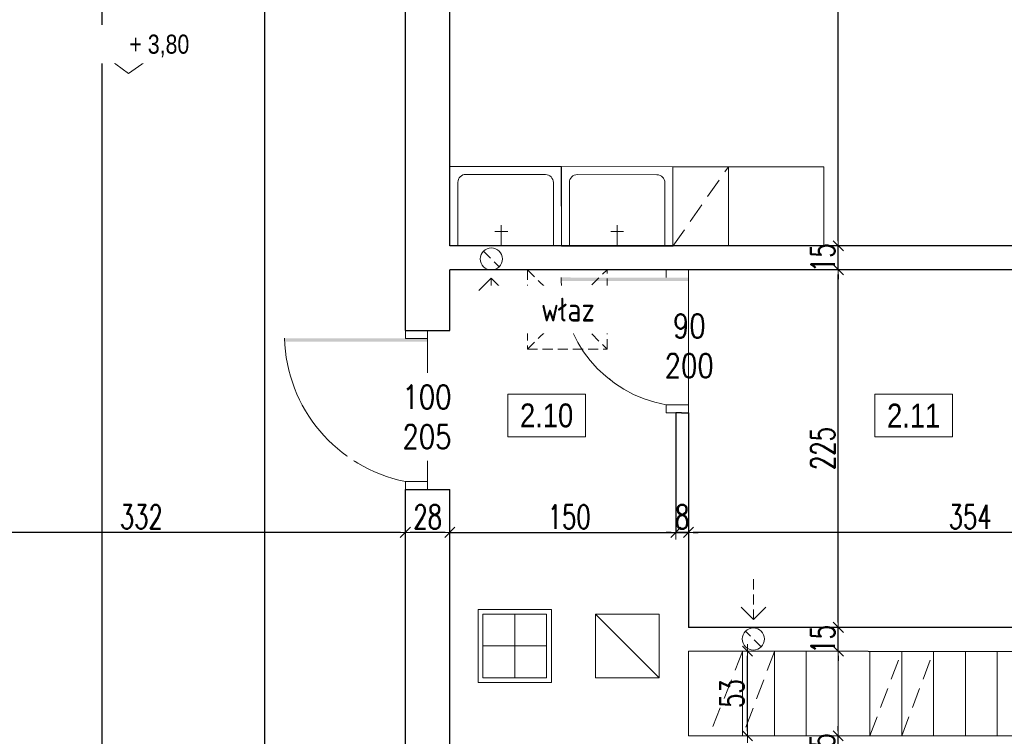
# Model space of a CAD drawing. Header units: millimetres. Extents: x 64838 to 107664, y -36848 to 0.
# Tile 94 of 109: x 90386 to 91005, y -29126 to -28675. Entities that reach past the tile are written whole.
import ezdxf

# ---------------------------------------------------------------- set-up
doc = ezdxf.new("R2010")
doc.units = ezdxf.units.MM
doc.linetypes.add('DASHED', pattern=[19.05, 12.7, -6.35])
doc.linetypes.add('HIDDEN', pattern=[9.525, 6.35, -3.175])
doc.layers.get('Defpoints').update_dxf_attribs({"color": 30})
for name, color, linetype, lineweight in [('J opisy', 7, 'Continuous', 9), ('J stolarka_okna', 144, 'Continuous', 0), ('J wymiary', 1, 'Continuous', 9), ('OPIS', 7, 'Continuous', 5), ('sciany', 252, 'Continuous', 30)]:
    doc.layers.add(name, color=color, linetype=linetype, lineweight=lineweight)
doc.styles.add('ADESK2', font='simplex', dxfattribs={"width": 0.7})
doc.styles.get("Standard").update_dxf_attribs({"font": 'arial.ttf'})
doc.dimstyles.new('1-100', dxfattribs={"dimscale": 1.5, "dimtxt": 10, "dimasz": 2, "dimexe": 1, "dimexo": 1, "dimgap": 1.5, "dimtad": 1, "dimdec": 0, "dimrnd": 0.5, "dimdsep": 46, "dimtxsty": 'ADESK2', "dimblk": 'wymiar', "dimcen": -1, "dimdle": 5, "dimse1": 1, "dimse2": 1, "dimclrd": 256, "dimclre": 256, "dimclrt": 256, "dimadec": 0, "dimazin": 0, "dimtfac": 1, "dimtdec": 0, "dimtix": 1, "dimtmove": 0, "dimatfit": 3, "dimfxl": 20, "dimfxlon": 1, "dimtolj": 1, "dimtzin": 0, "dimarcsym": 0})

# ---------------------------------------------------------------- blocks, each defined once
blk = doc.blocks.new('wymiar')
for p, q in [((1.5, 0), (-1.5, 0)), ((1.06, 1.06), (-1.06, -1.06)), ((0, 1.5), (0, -1.5))]:
    blk.add_line(p, q)
blk = doc.blocks.new('*D1283')
at = {"layer": 'Defpoints', "color": 0, "ltscale": 4}
for p in [(90728.99, -27838.48), (90900.41, -27838.48), (90728.99, -28817.27)]:
    blk.add_point(p, dxfattribs=at)
at = {"layer": 'J wymiary', "lineweight": -2}
blk.add_line((90900.41, -28814.27), (90900.41, -27841.48), dxfattribs=at)
at = {"layer": 'J wymiary', "lineweight": -2, "ltscale": 4, "xscale": 3, "yscale": 3, "zscale": 3}
for p, rotation in [((90900.41, -27838.48), 90), ((90900.41, -28817.27), 270)]:
    blk.add_blockref('wymiar', p, dxfattribs=dict(at, rotation=rotation))
at = {"layer": 'J wymiary', "ltscale": 4, "insert": (90890.66, -28327.88), "char_height": 15, "attachment_point": 5, "rotation": 90, "style": 'ADESK2'}
blk.add_mtext('\\A1;979', dxfattribs=at)
blk = doc.blocks.new('*D1288')
at = {"layer": 'Defpoints', "color": 0, "ltscale": 4}
for p in [(90840.27, -29072.27), (90843.36, -29072.27), (90840.27, -29125.48)]:
    blk.add_point(p, dxfattribs=at)
at = {"layer": 'J wymiary', "lineweight": -2}
blk.add_line((90843.36, -29122.48), (90843.36, -29075.27), dxfattribs=at)
at = {"layer": 'J wymiary', "lineweight": -2, "ltscale": 4, "xscale": 3, "yscale": 3, "zscale": 3}
for p, rotation in [((90843.36, -29072.27), 90), ((90843.36, -29125.48), 270)]:
    blk.add_blockref('wymiar', p, dxfattribs=dict(at, rotation=rotation))
at = {"layer": 'J wymiary', "ltscale": 4, "insert": (90833.61, -29098.88), "char_height": 15, "attachment_point": 5, "rotation": 90, "style": 'ADESK2'}
blk.add_mtext('\\A1;53', dxfattribs=at)
blk = doc.blocks.new('*D1340')
at = {"layer": 'Defpoints', "color": 0, "ltscale": 4}
for p in [(90900.05, -29125.48), (90900.27, -29125.48), (90900.05, -29140.48)]:
    blk.add_point(p, dxfattribs=at)
at = {"layer": 'J wymiary', "lineweight": -2}
for p, q in [((90900.27, -29122.48), (90900.27, -29119.48)), ((90900.27, -29140.48), (90900.27, -29125.48)), ((90900.27, -29143.48), (90900.27, -29146.48))]:
    blk.add_line(p, q, dxfattribs=at)
at = {"layer": 'J wymiary', "lineweight": -2, "ltscale": 4, "xscale": 3, "yscale": 3, "zscale": 3}
for p, rotation in [((90900.27, -29125.48), 270), ((90900.27, -29140.48), 90)]:
    blk.add_blockref('wymiar', p, dxfattribs=dict(at, rotation=rotation))
at = {"layer": 'J wymiary', "ltscale": 4, "insert": (90890.52, -29132.98), "char_height": 15, "attachment_point": 5, "rotation": 90, "style": 'ADESK2'}
blk.add_mtext('\\A1;15', dxfattribs=at)
blk = doc.blocks.new('*D1341')
at = {"layer": 'Defpoints', "color": 0, "ltscale": 4}
for p in [(90900.05, -29057.27), (90900.41, -29057.27), (90900.05, -29072.27)]:
    blk.add_point(p, dxfattribs=at)
at = {"layer": 'J wymiary', "lineweight": -2}
for p, q in [((90900.41, -29054.27), (90900.41, -29051.27)), ((90900.41, -29072.27), (90900.41, -29057.27)), ((90900.41, -29075.27), (90900.41, -29078.27))]:
    blk.add_line(p, q, dxfattribs=at)
at = {"layer": 'J wymiary', "lineweight": -2, "ltscale": 4, "xscale": 3, "yscale": 3, "zscale": 3}
for p, rotation in [((90900.41, -29057.27), 270), ((90900.41, -29072.27), 90)]:
    blk.add_blockref('wymiar', p, dxfattribs=dict(at, rotation=rotation))
at = {"layer": 'J wymiary', "ltscale": 4, "insert": (90890.66, -29064.77), "char_height": 15, "attachment_point": 5, "rotation": 90, "style": 'ADESK2'}
blk.add_mtext('\\A1;15', dxfattribs=at)
blk = doc.blocks.new('*D1342')
at = {"layer": 'Defpoints', "color": 0, "ltscale": 4}
for p in [(90900.41, -28832.27), (90900.41, -28832.27), (90900.41, -29057.27)]:
    blk.add_point(p, dxfattribs=at)
at = {"layer": 'J wymiary', "lineweight": -2}
blk.add_line((90900.41, -29054.27), (90900.41, -28835.27), dxfattribs=at)
at = {"layer": 'J wymiary', "lineweight": -2, "ltscale": 4, "xscale": 3, "yscale": 3, "zscale": 3}
for p, rotation in [((90900.41, -28832.27), 90), ((90900.41, -29057.27), 270)]:
    blk.add_blockref('wymiar', p, dxfattribs=dict(at, rotation=rotation))
at = {"layer": 'J wymiary', "ltscale": 4, "insert": (90890.66, -28944.77), "char_height": 15, "attachment_point": 5, "rotation": 90, "style": 'ADESK2'}
blk.add_mtext('\\A1;225', dxfattribs=at)
blk = doc.blocks.new('*D1343')
at = {"layer": 'Defpoints', "color": 0, "ltscale": 4}
for p in [(90900.41, -28817.27), (90900.41, -28817.27), (90900.41, -28832.27)]:
    blk.add_point(p, dxfattribs=at)
at = {"layer": 'J wymiary', "lineweight": -2}
for p, q in [((90900.41, -28814.27), (90900.41, -28811.27)), ((90900.41, -28832.27), (90900.41, -28817.27)), ((90900.41, -28835.27), (90900.41, -28838.27))]:
    blk.add_line(p, q, dxfattribs=at)
at = {"layer": 'J wymiary', "lineweight": -2, "ltscale": 4, "xscale": 3, "yscale": 3, "zscale": 3}
for p, rotation in [((90900.41, -28817.27), 270), ((90900.41, -28832.27), 90)]:
    blk.add_blockref('wymiar', p, dxfattribs=dict(at, rotation=rotation))
at = {"layer": 'J wymiary', "ltscale": 4, "insert": (90890.66, -28824.77), "char_height": 15, "attachment_point": 5, "rotation": 90, "style": 'ADESK2'}
blk.add_mtext('\\A1;15', dxfattribs=at)
blk = doc.blocks.new('*D1344')
at = {"layer": 'Defpoints', "color": 0, "ltscale": 4}
for p in [(90806.27, -28997.48), (90806.27, -29057.27), (91160.27, -29057.27)]:
    blk.add_point(p, dxfattribs=at)
at = {"layer": 'J wymiary', "lineweight": -2}
blk.add_line((91157.27, -28997.48), (90809.27, -28997.48), dxfattribs=at)
at = {"layer": 'J wymiary', "lineweight": -2, "ltscale": 4, "xscale": 3, "yscale": 3, "zscale": 3, "rotation": 180}
blk.add_blockref('wymiar', (90806.27, -28997.48), dxfattribs=at)
at = {"layer": 'J wymiary', "lineweight": -2, "ltscale": 4, "xscale": 3, "yscale": 3, "zscale": 3}
blk.add_blockref('wymiar', (91160.27, -28997.48), dxfattribs=at)
at = {"layer": 'J wymiary', "ltscale": 4, "insert": (90983.27, -28987.73), "char_height": 15, "attachment_point": 5, "style": 'ADESK2'}
blk.add_mtext('\\A1;354', dxfattribs=at)
blk = doc.blocks.new('*D1345')
at = {"layer": 'Defpoints', "color": 0, "ltscale": 4}
for p in [(90798.27, -28997.48), (90798.27, -28997.48), (90806.27, -28997.48)]:
    blk.add_point(p, dxfattribs=at)
at = {"layer": 'J wymiary', "lineweight": -2}
for p, q in [((90795.27, -28997.48), (90792.27, -28997.48)), ((90806.27, -28997.48), (90798.27, -28997.48)), ((90809.27, -28997.48), (90812.27, -28997.48))]:
    blk.add_line(p, q, dxfattribs=at)
at = {"layer": 'J wymiary', "lineweight": -2, "ltscale": 4, "xscale": 3, "yscale": 3, "zscale": 3}
blk.add_blockref('wymiar', (90798.27, -28997.48), dxfattribs=at)
at = {"layer": 'J wymiary', "lineweight": -2, "ltscale": 4, "xscale": 3, "yscale": 3, "zscale": 3, "rotation": 180}
blk.add_blockref('wymiar', (90806.27, -28997.48), dxfattribs=at)
at = {"layer": 'J wymiary', "ltscale": 4, "insert": (90802.27, -28987.73), "char_height": 15, "attachment_point": 5, "style": 'ADESK2'}
blk.add_mtext('\\A1;8', dxfattribs=at)
blk = doc.blocks.new('*D1346')
at = {"layer": 'Defpoints', "color": 0, "ltscale": 4}
for p in [(90656.27, -28997.48), (90806.27, -28997.48), (90806.27, -28997.48)]:
    blk.add_point(p, dxfattribs=at)
at = {"layer": 'J wymiary', "lineweight": -2}
blk.add_line((90659.27, -28997.48), (90803.27, -28997.48), dxfattribs=at)
at = {"layer": 'J wymiary', "lineweight": -2, "ltscale": 4, "xscale": 3, "yscale": 3, "zscale": 3, "rotation": 180}
blk.add_blockref('wymiar', (90656.27, -28997.48), dxfattribs=at)
at = {"layer": 'J wymiary', "lineweight": -2, "ltscale": 4, "xscale": 3, "yscale": 3, "zscale": 3}
blk.add_blockref('wymiar', (90806.27, -28997.48), dxfattribs=at)
at = {"layer": 'J wymiary', "ltscale": 4, "insert": (90731.27, -28987.73), "char_height": 15, "attachment_point": 5, "style": 'ADESK2'}
blk.add_mtext('\\A1;150', dxfattribs=at)
blk = doc.blocks.new('*D1347')
at = {"layer": 'Defpoints', "color": 0, "ltscale": 4}
for p in [(90628.27, -28997.48), (90628.27, -28997.48), (90656.27, -28997.48)]:
    blk.add_point(p, dxfattribs=at)
at = {"layer": 'J wymiary', "lineweight": -2}
blk.add_line((90653.27, -28997.48), (90631.27, -28997.48), dxfattribs=at)
at = {"layer": 'J wymiary', "lineweight": -2, "ltscale": 4, "xscale": 3, "yscale": 3, "zscale": 3, "rotation": 180}
blk.add_blockref('wymiar', (90628.27, -28997.48), dxfattribs=at)
at = {"layer": 'J wymiary', "lineweight": -2, "ltscale": 4, "xscale": 3, "yscale": 3, "zscale": 3}
blk.add_blockref('wymiar', (90656.27, -28997.48), dxfattribs=at)
at = {"layer": 'J wymiary', "ltscale": 4, "insert": (90642.27, -28987.73), "char_height": 15, "attachment_point": 5, "style": 'ADESK2'}
blk.add_mtext('\\A1;28', dxfattribs=at)
blk = doc.blocks.new('*D1348')
at = {"layer": 'Defpoints', "color": 0, "ltscale": 4}
for p in [(90296.27, -28997.48), (90296.27, -28997.48), (90628.27, -28997.48)]:
    blk.add_point(p, dxfattribs=at)
at = {"layer": 'J wymiary', "lineweight": -2}
blk.add_line((90625.27, -28997.48), (90299.27, -28997.48), dxfattribs=at)
at = {"layer": 'J wymiary', "lineweight": -2, "ltscale": 4, "xscale": 3, "yscale": 3, "zscale": 3, "rotation": 180}
blk.add_blockref('wymiar', (90296.27, -28997.48), dxfattribs=at)
at = {"layer": 'J wymiary', "lineweight": -2, "ltscale": 4, "xscale": 3, "yscale": 3, "zscale": 3}
blk.add_blockref('wymiar', (90628.27, -28997.48), dxfattribs=at)
at = {"layer": 'J wymiary', "ltscale": 4, "insert": (90462.27, -28987.73), "char_height": 15, "attachment_point": 5, "style": 'ADESK2'}
blk.add_mtext('\\A1;332', dxfattribs=at)
blk = doc.blocks.new('*D1356')
at = {"layer": 'Defpoints', "color": 0, "ltscale": 4}
for p in [(90435.19, -28560.48), (90435.19, -29914.48), (90437.42, -29914.48)]:
    blk.add_point(p, dxfattribs=at)
at = {"layer": 'J wymiary', "lineweight": -2}
blk.add_line((90437.42, -28563.48), (90437.42, -29911.48), dxfattribs=at)
at = {"layer": 'J wymiary', "lineweight": -2, "ltscale": 4, "xscale": 3, "yscale": 3, "zscale": 3}
for p, rotation in [((90437.42, -28560.48), 90), ((90437.42, -29914.48), 270)]:
    blk.add_blockref('wymiar', p, dxfattribs=dict(at, rotation=rotation))
at = {"layer": 'J wymiary', "ltscale": 4, "insert": (90427.67, -29237.48), "char_height": 15, "attachment_point": 5, "rotation": 90, "style": 'ADESK2'}
blk.add_mtext('\\A1;1354', dxfattribs=at)
blk = doc.blocks.new('*D1357')
at = {"layer": 'Defpoints', "color": 0, "ltscale": 4}
for p in [(90539.74, -28533.48), (90539.74, -29914.48), (90539.74, -29914.48)]:
    blk.add_point(p, dxfattribs=at)
at = {"layer": 'J wymiary', "lineweight": -2}
blk.add_line((90539.74, -28536.48), (90539.74, -29911.48), dxfattribs=at)
at = {"layer": 'J wymiary', "lineweight": -2, "ltscale": 4, "xscale": 3, "yscale": 3, "zscale": 3}
for p, rotation in [((90539.74, -28533.48), 90), ((90539.74, -29914.48), 270)]:
    blk.add_blockref('wymiar', p, dxfattribs=dict(at, rotation=rotation))
at = {"layer": 'J wymiary', "ltscale": 4, "insert": (90529.99, -29223.98), "char_height": 15, "attachment_point": 5, "rotation": 90, "style": 'ADESK2'}
blk.add_mtext('\\A1;1381', dxfattribs=at)
blk = doc.blocks.new('zlewozmywak')
at = {"layer": 'J opisy'}
for p, q in [((68272.82, -22136.73), (68272.82, -22086.73)), ((68272.82, -22086.73), (68342.82, -22086.86)), ((68342.82, -22086.86), (68342.92, -22136.86)), ((68342.92, -22136.86), (68342.92, -22086.86)), ((68342.92, -22086.86), (68412.92, -22087)), ((68412.92, -22087), (68413.01, -22137)), ((68277.82, -22136.73), (68277.82, -22096.75)), ((68282.83, -22091.75), (68332.85, -22091.84)), ((68337.84, -22096.84), (68337.92, -22136.87)), ((68347.92, -22136.86), (68347.92, -22096.88)), ((68352.93, -22091.88), (68402.95, -22091.98)), ((68407.94, -22096.97), (68408.01, -22137.01)), ((68301.14, -22127.68), (68309.14, -22127.68)), ((68305.14, -22136.88), (68305.14, -22123.68)), ((68373.97, -22127.79), (68381.97, -22127.79)), ((68377.97, -22137), (68377.97, -22123.79)), ((68342.92, -22136.86), (68272.82, -22136.73)), ((68413.01, -22137), (68342.92, -22136.86))]:
    blk.add_line(p, q, dxfattribs=at)
for centre, start, end in [((68282.82, -22096.75), 89.88959, 180), ((68332.84, -22096.84), 0.10932, 89.88959), ((68352.92, -22096.88), 89.88959, 180), ((68402.94, -22096.98), 0.10932, 89.88959)]:
    blk.add_arc(centre, 5, start, end, dxfattribs=at)
blk = doc.blocks.new('A$C518426B5')
at = {"layer": 'OPIS', "color": 251}
for p, q in [((0, 8.8), (11.93, 0)), ((0.02, 8.79), (54.19, 8.79)), ((11.93, 0), (24.54, 8.79))]:
    blk.add_line(p, q, dxfattribs=at)
blk = doc.blocks.new('*D1494')
at = {"layer": 'Defpoints', "color": 0, "ltscale": 4}
for p in [(90243.27, -27365), (90243.27, -27813.76), (91213.27, -29507.52)]:
    blk.add_point(p, dxfattribs=at)
at = {"layer": 'J wymiary', "lineweight": -2}
blk.add_line((91210.27, -27365), (90246.27, -27365), dxfattribs=at)
at = {"layer": 'J wymiary', "lineweight": -2, "ltscale": 4, "xscale": 3, "yscale": 3, "zscale": 3, "rotation": 180}
blk.add_blockref('wymiar', (90243.27, -27365), dxfattribs=at)
at = {"layer": 'J wymiary', "lineweight": -2, "ltscale": 4, "xscale": 3, "yscale": 3, "zscale": 3}
blk.add_blockref('wymiar', (91213.27, -27365), dxfattribs=at)
at = {"layer": 'J wymiary', "ltscale": 4, "insert": (90728.27, -27355.25), "char_height": 15, "attachment_point": 5, "style": 'ADESK2'}
blk.add_mtext('\\A1;970', dxfattribs=at)
blk = doc.blocks.new('*D1514')
at = {"layer": 'Defpoints', "color": 0, "ltscale": 4}
for p in [(90243.27, -27255.57), (90243.27, -27823.18), (91213.27, -29537.48)]:
    blk.add_point(p, dxfattribs=at)
at = {"layer": 'J wymiary', "lineweight": -2}
blk.add_line((91210.27, -27255.57), (90246.27, -27255.57), dxfattribs=at)
at = {"layer": 'J wymiary', "lineweight": -2, "ltscale": 4, "xscale": 3, "yscale": 3, "zscale": 3, "rotation": 180}
blk.add_blockref('wymiar', (90243.27, -27255.57), dxfattribs=at)
at = {"layer": 'J wymiary', "lineweight": -2, "ltscale": 4, "xscale": 3, "yscale": 3, "zscale": 3}
blk.add_blockref('wymiar', (91213.27, -27255.57), dxfattribs=at)
at = {"layer": 'J wymiary', "ltscale": 4, "insert": (90728.27, -27245.82), "char_height": 15, "attachment_point": 5, "style": 'ADESK2'}
blk.add_mtext('\\A1;970', dxfattribs=at)
blk = doc.blocks.new('*D1517')
at = {"layer": 'Defpoints', "color": 0, "ltscale": 4}
for p in [(92486.27, -27167.63), (86396.27, -27484.98), (92486.27, -29537.48)]:
    blk.add_point(p, dxfattribs=at)
at = {"layer": 'J wymiary', "lineweight": -2}
blk.add_line((86399.27, -27167.63), (92483.27, -27167.63), dxfattribs=at)
at = {"layer": 'J wymiary', "lineweight": -2, "ltscale": 4, "xscale": 3, "yscale": 3, "zscale": 3, "rotation": 180}
blk.add_blockref('wymiar', (86396.27, -27167.63), dxfattribs=at)
at = {"layer": 'J wymiary', "lineweight": -2, "ltscale": 4, "xscale": 3, "yscale": 3, "zscale": 3}
blk.add_blockref('wymiar', (92486.27, -27167.63), dxfattribs=at)
at = {"layer": 'J wymiary', "ltscale": 4, "insert": (89441.27, -27157.88), "char_height": 15, "attachment_point": 5, "style": 'ADESK2'}
blk.add_mtext('\\A1;6090', dxfattribs=at)
blk = doc.blocks.new('*D1540')
at = {"layer": 'Defpoints', "color": 0, "ltscale": 4}
for p in [(91213.27, -27798.48), (92855.47, -27798.48), (88406.27, -31984.98)]:
    blk.add_point(p, dxfattribs=at)
at = {"layer": 'J wymiary', "lineweight": -2}
blk.add_line((92855.47, -31981.98), (92855.47, -27801.48), dxfattribs=at)
at = {"layer": 'J wymiary', "lineweight": -2, "ltscale": 4, "xscale": 3, "yscale": 3, "zscale": 3}
for p, rotation in [((92855.47, -27798.48), 90), ((92855.47, -31984.98), 270)]:
    blk.add_blockref('wymiar', p, dxfattribs=dict(at, rotation=rotation))
at = {"layer": 'J wymiary', "ltscale": 4, "insert": (92845.72, -29891.73), "char_height": 15, "attachment_point": 5, "rotation": 90, "style": 'ADESK2'}
blk.add_mtext('\\A1;4187', dxfattribs=at)

msp = doc.modelspace()

# ---------------------------------------------------------------- linework, layer by layer
at = {"layer": 'J opisy'}
for p, q in [((90796.36, -28767.54), (90831.36, -28767.54)), ((90796.46, -28817.27), (90796.36, -28767.54)), ((90831.36, -28767.54), (90831.36, -28817.27)), ((90831.36, -28767.54), (90891.36, -28767.54)), ((90891.36, -28767.54), (90891.36, -28817.27)), ((90682.19, -28837.64), (90674.43, -28845.43)), ((90682.19, -28837.64), (90689.95, -28845.43)), ((90831.27, -28877.27), (90781.27, -28877.27)), ((90617.27, -28920.48), (90667.27, -28920.48)), ((90674.02, -29045.98), (90720.02, -29045.98)), ((90674.02, -29091.98), (90674.02, -29045.98)), ((90720.02, -29045.98), (90720.02, -29091.98)), ((90847.15, -29052.41), (90839.39, -29044.62)), ((90847.15, -29052.41), (90854.91, -29044.62)), ((90677.02, -29048.98), (90717.02, -29048.98)), ((90677.02, -29088.98), (90677.02, -29048.98)), ((90697.02, -29088.98), (90697.02, -29048.98)), ((90717.02, -29048.98), (90717.02, -29088.98)), ((90747.79, -29048.98), (90787.79, -29048.98)), ((90747.79, -29088.98), (90747.79, -29048.98)), ((90747.79, -29048.98), (90787.79, -29088.98)), ((90787.79, -29048.98), (90787.79, -29088.98)), ((90677.02, -29068.98), (90717.02, -29068.98)), ((90919.27, -29072.27), (90806.27, -29072.27)), ((90806.27, -29072.27), (90806.27, -29125.48)), ((90840.27, -29072.48), (90840.27, -29125.48)), ((90860.27, -29072.48), (90860.27, -29125.48)), ((90880.27, -29072.48), (90880.27, -29125.48)), ((90900.27, -29072.48), (90900.27, -29125.48)), ((91160.27, -29072.48), (90919.27, -29072.48)), ((90920.27, -29072.48), (90920.27, -29125.48)), ((90940.27, -29072.48), (90940.27, -29125.48)), ((90960.27, -29072.48), (90960.27, -29125.48)), ((90980.27, -29072.48), (90980.27, -29125.48)), ((91000.27, -29072.48), (91000.27, -29125.48)), ((90717.02, -29088.98), (90677.02, -29088.98)), ((90787.79, -29088.98), (90747.79, -29088.98)), ((90720.02, -29091.98), (90674.02, -29091.98)), ((90806.27, -29125.48), (91160.27, -29125.48))]:
    msp.add_line(p, q, dxfattribs=at)
at = {"layer": 'J opisy', "linetype": 'DASHED'}
for p, q in [((90796.46, -28817.54), (90831.36, -28767.54)), ((90840.27, -29072.48), (90819.27, -29125.48)), ((90860.27, -29072.48), (90840.27, -29125.48)), ((90920.27, -29125.48), (90940.27, -29072.48)), ((90940.27, -29125.48), (90960.27, -29072.48))]:
    msp.add_line(p, q, dxfattribs=at)
at = {"layer": 'J opisy', "linetype": 'HIDDEN'}
for p, q in [((90677.37, -28820.57), (90687.23, -28830.39)), ((90705.03, -28832.27), (90705.03, -28882.27)), ((90682.19, -28837.64), (90682.19, -28863.3)), ((90847.15, -29052.41), (90847.15, -29026.75)), ((90851.97, -29069.48), (90842.11, -29059.66))]:
    msp.add_line(p, q, dxfattribs=at)
at = {"layer": 'J opisy'}
for centre in [(90682.3, -28825.48), (90847.04, -29064.57)]:
    msp.add_circle(centre, 6.96, dxfattribs=at)
at = {"layer": 'J stolarka_okna'}
for p, q in [((90792.27, -28832.27), (90792.27, -28837.27)), ((90806.27, -28837.27), (90806.27, -28832.27)), ((90642.27, -28870.48), (90628.27, -28870.48)), ((90628.27, -28870.48), (90628.27, -28875.48)), ((90642.27, -28875.48), (90642.27, -28870.48)), ((90628.27, -28875.48), (90642.27, -28875.48)), ((90642.27, -28875.48), (90642.27, -28965.48)), ((90806.27, -28917.27), (90792.27, -28917.27)), ((90792.27, -28917.27), (90792.27, -28922.27)), ((90806.27, -28922.27), (90806.27, -28917.27)), ((90798.27, -28922.27), (90792.27, -28922.27)), ((90642.27, -28965.48), (90628.27, -28965.48)), ((90628.27, -28965.48), (90628.27, -28970.48)), ((90642.27, -28970.48), (90642.27, -28965.48)), ((90628.27, -28970.48), (90642.27, -28970.48))]:
    msp.add_line(p, q, dxfattribs=at)
msp.add_arc((90646.68, -28872.84), 94.45, 181.52307, 258.7568, dxfattribs=at)
for points in [[(90726.28, -28839.29), (90726.29, -28837.16), (90806.27, -28839.27), (90806.27, -28837.27)], [(90552.27, -28877.48), (90552.27, -28875.35), (90642.27, -28877.48), (90642.27, -28875.48)]]:
    msp.add_solid(points, dxfattribs=at)
at = {"layer": 'J wymiary', "ltscale": 4}
for p, q in [((90831.36, -28817.27), (90796.46, -28817.27)), ((90628.27, -28870.48), (90642.27, -28870.48))]:
    msp.add_line(p, q, dxfattribs=at)
at = {"layer": 'OPIS'}
msp.add_lwpolyline([(90972.17, -28937.48), (90923.42, -28937.48), (90923.42, -28910.61), (90972.17, -28910.61)], close=True, dxfattribs=at)
at = {"layer": 'sciany'}
for p, q in [((90628.27, -28775.48), (90628.27, -28643.48)), ((90656.27, -28775.48), (90656.27, -28643.48)), ((90628.27, -28870.48), (90628.27, -28775.48)), ((90656.27, -28817.27), (90656.27, -28775.48)), ((91070.27, -28817.27), (90656.27, -28817.27)), ((90656.27, -28870.48), (90656.27, -28832.27)), ((91070.27, -28832.27), (90656.27, -28832.27)), ((90628.27, -28870.48), (90656.27, -28870.48)), ((90798.27, -28922.27), (90798.27, -28997.48)), ((90801.94, -28922.27), (90798.27, -28922.27)), ((90801.94, -28922.27), (90806.27, -28922.27)), ((90806.27, -28922.27), (90806.27, -28997.48)), ((90628.27, -29140.48), (90628.27, -28970.48)), ((90628.27, -28970.48), (90656.27, -28970.48)), ((90656.27, -29140.48), (90656.27, -28970.48)), ((90656.27, -28997.48), (90806.27, -28997.48)), ((90806.27, -28997.48), (90806.27, -29057.27)), ((91160.27, -29057.27), (90806.27, -29057.27)), ((90919.27, -29072.48), (90919.27, -29072.27))]:
    msp.add_line(p, q, dxfattribs=at)

# ---------------------------------------------------------------- block references
at = {"layer": 'J opisy', "extrusion": (0, 0, -1), "xscale": -1, "zscale": -1}
msp.add_blockref('A$C518426B5', (-90442.22, -28708.86), dxfattribs=at)
at = {"layer": 'J wymiary'}
msp.add_blockref('zlewozmywak', (22383.44, -6680.54), dxfattribs=at)

# ---------------------------------------------------------------- texts
at = {"layer": 'OPIS', "char_height": 15, "width": 48.75, "attachment_point": 5, "line_spacing_factor": 0.857143}
for s, insert in [('{\\fArial Narrow|b0|i0|c238|p34;2.10}', (90717.06, -28924.04)), ('{\\fArial Narrow|b0|i0|c238|p34;2.11}', (90947.79, -28924.04))]:
    msp.add_mtext(s, dxfattribs=dict(at, insert=insert))

# ---------------------------------------------------------------- dimensions: what is measured, and where the dimension line sits
at = {"layer": 'J wymiary'}
for base, p1, p2, picture, middle in [((90900.41, -27838.48), (90728.99, -28817.27), (90728.99, -27838.48), '*D1283', (90890.66, -28327.88)), ((90539.74, -29914.48), (90539.74, -28533.48), (90539.74, -29914.48), '*D1357', (90529.99, -29223.98)), ((90437.42, -29914.48), (90435.19, -28560.48), (90435.19, -29914.48), '*D1356', (90427.67, -29237.48)), ((90900.41, -28817.27), (90900.41, -28832.27), (90900.41, -28817.27), '*D1343', (90890.66, -28824.77)), ((90900.41, -28832.27), (90900.41, -29057.27), (90900.41, -28832.27), '*D1342', (90890.66, -28944.77)), ((90900.41, -29057.27), (90900.05, -29072.27), (90900.05, -29057.27), '*D1341', (90890.66, -29064.77)), ((90843.36, -29072.27), (90840.27, -29125.48), (90840.27, -29072.27), '*D1288', (90833.61, -29098.88)), ((90900.27, -29125.48), (90900.05, -29140.48), (90900.05, -29125.48), '*D1340', (90890.52, -29132.98))]:
    dim = msp.add_linear_dim(base=base, p1=p1, p2=p2, angle=90, dimstyle='1-100', dxfattribs=at)
    dim.commit()
    dim.dimension.update_dxf_attribs({"geometry": picture, "text_midpoint": middle})
for base, p1, p2, picture, middle in [((90296.27, -28997.48), (90628.27, -28997.48), (90296.27, -28997.48), '*D1348', (90462.27, -28987.73)), ((90628.27, -28997.48), (90656.27, -28997.48), (90628.27, -28997.48), '*D1347', (90642.27, -28987.73)), ((90806.27, -28997.48), (90656.27, -28997.48), (90806.27, -28997.48), '*D1346', (90731.27, -28987.73)), ((90798.27, -28997.48), (90806.27, -28997.48), (90798.27, -28997.48), '*D1345', (90802.27, -28987.73)), ((90806.27, -28997.48), (91160.27, -29057.27), (90806.27, -29057.27), '*D1344', (90983.27, -28987.73))]:
    dim = msp.add_linear_dim(base=base, p1=p1, p2=p2, dimstyle='1-100', dxfattribs=at)
    dim.commit()
    dim.dimension.update_dxf_attribs({"geometry": picture, "text_midpoint": middle})

# ---------------------------------------------------------------- next in the draw order: texts
at = {"layer": 'J opisy', "insert": (90473.59, -28691.5, 0), "char_height": 12, "width": 85.2264, "attachment_point": 5, "bg_fill": 2}
msp.add_mtext('{\\W0.8;+ 3,80}', dxfattribs=at)
at = {"layer": 'J opisy', "char_height": 15, "width": 85.2264, "attachment_point": 5, "rotation": 359.99545, "line_spacing_factor": 0.771429, "bg_fill": 2}
for s, insert in [('\\pxsm1;{\\Fsimplex|c238;\\W0.8;90\\P200}', (90806.71, -28880.15)), ('\\pxsm1;{\\Fsimplex|c238;\\W0.8;100\\P205}', (90641.83, -28924.81))]:
    msp.add_mtext(s, dxfattribs=dict(at, insert=insert))

# ---------------------------------------------------------------- next in the draw order: linework, layer by layer
at = {"layer": 'J opisy', "linetype": 'HIDDEN'}
for p, q in [((90705.03, -28832.27), (90755.03, -28882.27)), ((90705.03, -28882.27), (90755.03, -28832.27)), ((90755.03, -28882.27), (90755.03, -28832.27)), ((90705.03, -28882.27), (90755.03, -28882.27))]:
    msp.add_line(p, q, dxfattribs=at)
at = {"layer": 'J stolarka_okna'}
msp.add_line((90806.27, -28837.27), (90806.27, -28917.27), dxfattribs=at)
msp.add_arc((90806.07, -28838.67), 79.8, 178.91458, 260.0373, dxfattribs=at)
at = {"layer": 'OPIS'}
msp.add_lwpolyline([(90741.43, -28937.48), (90692.68, -28937.48), (90692.68, -28910.61), (90741.43, -28910.61)], close=True, dxfattribs=at)

# ---------------------------------------------------------------- next in the draw order: texts
at = {"layer": 'J opisy', "insert": (90730.48, -28857.36), "char_height": 15, "width": 85.2264, "attachment_point": 5, "rotation": 359.99545, "line_spacing_factor": 0.771429, "bg_fill": 2}
msp.add_mtext('{\\Fsimplex|c238;\\W0.8;właz}', dxfattribs=at)

# ---------------------------------------------------------------- next in the draw order: dimensions: what is measured, and where the dimension line sits
at = {"layer": 'J wymiary'}
for base, p1, p2, picture, middle in [((92486.27, -27167.63), (86396.27, -27484.98), (92486.27, -29537.48), '*D1517', (89441.27, -27157.88)), ((90243.27, -27255.57), (91213.27, -29537.48), (90243.27, -27823.18), '*D1514', (90728.27, -27245.82)), ((90243.27, -27365), (91213.27, -29507.52), (90243.27, -27813.76), '*D1494', (90728.27, -27355.25))]:
    dim = msp.add_linear_dim(base=base, p1=p1, p2=p2, dimstyle='1-100', override={"dimblk": 'wymiar'}, dxfattribs=at)
    dim.commit()
    dim.dimension.update_dxf_attribs({"geometry": picture, "text_midpoint": middle})
dim = msp.add_linear_dim(base=(92855.46706132, -27798.47890319), p1=(88406.26792966, -31984.97890319), p2=(91213.26792966, -27798.47890319), angle=90, dimstyle='1-100', override={"dimblk": 'wymiar'}, dxfattribs=at)
dim.commit()
dim.dimension.update_dxf_attribs({"geometry": '*D1540', "text_midpoint": (92845.71706132, -29891.72890319)})

doc.saveas('drawing.dxf')
